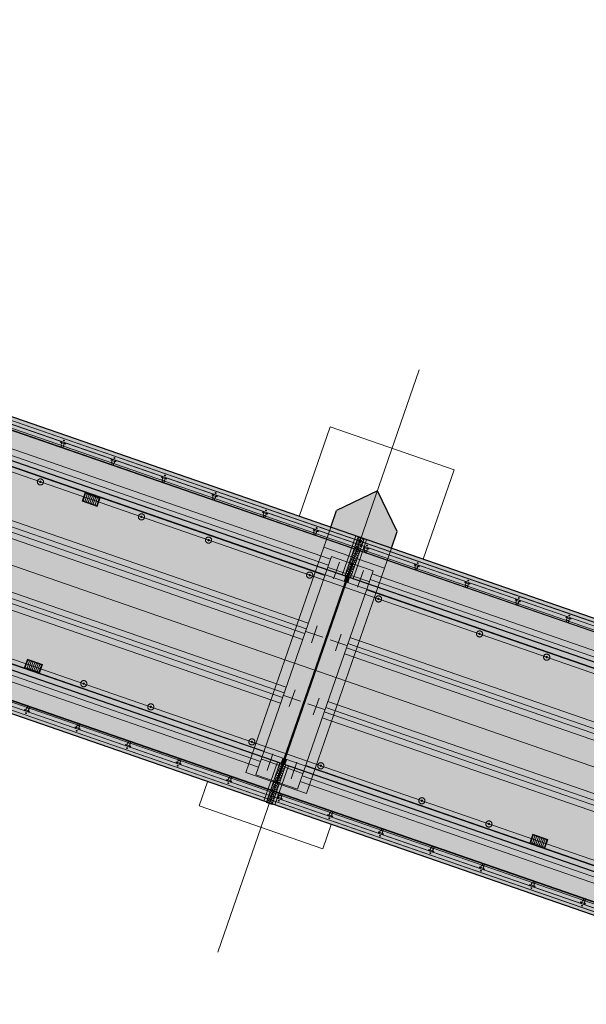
# Model space of a CAD drawing. Header units: metres. Extents: x 7508979 to 7510298, y 5841961 to 5842536.
# Tile 41 of 64: x 7509759 to 7509781, y 5842435 to 5842472. Entities that reach past the tile are written whole.
import ezdxf

# ---------------------------------------------------------------- set-up
doc = ezdxf.new("R2010")
doc.units = ezdxf.units.M
doc.linetypes.add('ACAD_ISO10W100', pattern=[18, 12, -3, 0, -3])
doc.linetypes.add('DASHED', pattern=[0.75, 0.5, -0.25])
for name, color, linetype, lineweight in [('013_AKP-Osie-2', 142, 'ACAD_ISO10W100', 18), ('07_AKP-Wyposazenie', 133, 'Continuous', 18), ('08_JK_beton_przerywana', 40, 'DASHED', 9), ('09_JK_stal_przerywana', 90, 'DASHED', 9), ('16_JK_wyposażenie cienka', 200, 'Continuous', 13), ('AKP-Beton-widok', 44, 'Continuous', 30)]:
    doc.layers.add(name, color=color, linetype=linetype, lineweight=lineweight)
doc.layers.add('03_AKP-Kreskowania', color=7, linetype='Continuous', lineweight=9, true_color=0xa6a6a6)
pattern_1 = [(205.903159, (7511586.489864, 5841829.58763), (0.0277400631, -0.0571203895), []), (295.903159, (7511586.489864, 5841829.58763), (0.0571203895, 0.0277400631), [])]

msp = doc.modelspace()

# ---------------------------------------------------------------- hatches: boundary and pattern name
at = {"layer": '03_AKP-Kreskowania', "ltscale": 100, "transparency": 33554687}
h = msp.add_hatch(dxfattribs=at)
h.set_pattern_fill('GRASS', color=256, scale=0.045, angle=160.9032)
h.set_pattern_definition([(250.90316, (7511633.8898, 5841844.2328), (0.49932114, -1.028167), [0.2143125, -1.4021336]), (205.90316, (7511633.8898, 5841844.2328), (0.49932114, -1.028167), [0.2143125, -0.9286875]), (295.90316, (7511633.8898, 5841844.2328), (1.028167, 0.49932114), [0.2143125, -0.9286875])])
edge = h.paths.add_edge_path()
edge.add_spline(control_points=[(7509560.428, 5842502.042), (7509560.976, 5842501.827), (7509562.224, 5842501.368), (7509563.485, 5842500.974), (7509564.203, 5842500.78)], knot_values=[19454.944206, 19454.944206, 19454.944206, 19454.944206, 21223.462374, 23456.740739, 23456.740739, 23456.740739, 23456.740739], degree=3, periodic=0)
edge.add_line((7509564.203, 5842500.78), (7509567.942, 5842511.58))
edge.add_line((7509567.942, 5842511.58), (7509567.945, 5842511.601))
edge.add_line((7509567.945, 5842511.601), (7509564.265, 5842513.123))
edge.add_line((7509564.265, 5842513.123), (7509560.428, 5842502.042))
edge = h.paths.add_edge_path()
edge.add_spline(control_points=[(7509557.96, 5842503.098), (7509558.5, 5842502.847), (7509559.045, 5842502.608), (7509559.593, 5842502.379)], knot_values=[24358.247031, 24358.247031, 24358.247031, 24358.247031, 26137.75858, 26137.75858, 26137.75858, 26137.75858], degree=3, periodic=0)
edge.add_line((7509559.593, 5842502.379), (7509563.432, 5842513.467))
edge.add_line((7509563.432, 5842513.467), (7509561.786, 5842514.148))
edge.add_line((7509561.786, 5842514.148), (7509557.96, 5842503.098))
edge = h.paths.add_edge_path()
edge.add_line((7509571.9, 5842523.027), (7509571.912, 5842523.045))
edge.add_line((7509571.912, 5842523.045), (7509575.65, 5842533.845))
edge.add_spline(control_points=[(7509575.65, 5842533.845), (7509574.966, 5842534.136), (7509573.732, 5842534.607), (7509572.467, 5842535.017), (7509571.904, 5842535.187)], knot_values=[19454.944206, 19454.944206, 19454.944206, 19454.944206, 21688.222571, 23456.740739, 23456.740739, 23456.740739, 23456.740739], degree=3, periodic=0)
edge.add_line((7509571.904, 5842535.187), (7509568.067, 5842524.106))
edge.add_line((7509568.067, 5842524.106), (7509571.9, 5842523.027))
edge = h.paths.add_edge_path()
edge.add_line((7509565.485, 5842524.833), (7509567.199, 5842524.351))
edge.add_line((7509567.199, 5842524.351), (7509571.038, 5842535.439))
edge.add_spline(control_points=[(7509571.038, 5842535.439), (7509570.467, 5842535.598), (7509569.891, 5842535.746), (7509569.311, 5842535.883)], knot_values=[24358.247031, 24358.247031, 24358.247031, 24358.247031, 26137.75858, 26137.75858, 26137.75858, 26137.75858], degree=3, periodic=0)
edge.add_line((7509569.311, 5842535.883), (7509565.485, 5842524.833))
edge = h.paths.add_edge_path()
edge.add_line((7509887.633, 5842386.674), (7509887.585, 5842386.691))
edge.add_line((7509887.585, 5842386.691), (7509891.94, 5842399.269))
edge.add_line((7509891.94, 5842399.269), (7509891.864, 5842399.293))
edge.add_line((7509891.864, 5842399.293), (7509887.479, 5842386.628))
edge.add_spline(control_points=[(7509887.479, 5842386.628), (7509887.954, 5842386.375), (7509890.784, 5842384.953), (7509893.631, 5842383.885), (7509896.087, 5842383.23), (7509896.113, 5842383.223)], knot_values=[21013.433794, 21013.433794, 21013.433794, 21013.433794, 22562.78043, 30165.17056, 30248.311095, 30248.311095, 30248.311095, 30248.311095], degree=3, periodic=0)
edge.add_line((7509896.113, 5842383.223), (7509900.72, 5842396.528))
edge.add_line((7509900.72, 5842396.528), (7509891.988, 5842399.254))
edge.add_line((7509891.988, 5842399.254), (7509887.633, 5842386.674))
edge = h.paths.add_edge_path()
edge.add_line((7509903.483, 5842409.68), (7509906.986, 5842419.799))
edge.add_spline(control_points=[(7509906.986, 5842419.799), (7509906.32, 5842420.076), (7509903.682, 5842421.115), (7509900.933, 5842421.938), (7509898.837, 5842422.185)], knot_values=[9690.860076, 9690.860076, 9690.860076, 9690.860076, 11850.095835, 18161.631326, 18161.631326, 18161.631326, 18161.631326], degree=3, periodic=0)
edge.add_line((7509898.837, 5842422.185), (7509895.51, 5842412.576))
edge.add_line((7509895.51, 5842412.576), (7509895.509, 5842412.571))
edge.add_line((7509895.509, 5842412.571), (7509903.483, 5842409.68))
at = {"layer": '03_AKP-Kreskowania', "ltscale": 100, "transparency": 33554572}
h = msp.add_hatch(color=256, dxfattribs=at)
h.dxf.hatch_style = 1
h.paths.add_polyline_path([(7509734.014, 5842464.418), (7509771.406, 5842451.472), (7509771.913, 5842452.937), (7509734.521, 5842465.883)])
at = {"layer": '03_AKP-Kreskowania', "ltscale": 100, "transparency": 33554636}
h = msp.add_hatch(color=256, dxfattribs=at)
h.dxf.hatch_style = 1
h.paths.add_polyline_path([(7509733.816, 5842464.275), (7509771.473, 5842451.237), (7509771.538, 5842451.426), (7509733.881, 5842464.464)])
at = {"layer": '03_AKP-Kreskowania', "ltscale": 100, "transparency": 33554508}
h = msp.add_hatch(color=256, dxfattribs=at)
h.dxf.hatch_style = 1
h.paths.add_polyline_path([(7509731.478, 5842457.676), (7509769.23, 5842444.606), (7509771.52, 5842451.221), (7509733.769, 5842464.291)])
at = {"layer": '03_AKP-Kreskowania', "ltscale": 100, "transparency": 33554572}
h = msp.add_hatch(color=256, dxfattribs=at)
h.dxf.hatch_style = 1
h.paths.add_polyline_path([(7509731.085, 5842455.961), (7509768.478, 5842443.015), (7509768.985, 5842444.479), (7509731.593, 5842457.425)])
at = {"layer": '03_AKP-Kreskowania', "ltscale": 100, "transparency": 33554636}
h = msp.add_hatch(color=256, dxfattribs=at)
h.dxf.hatch_style = 1
h.paths.add_polyline_path([(7509731.46, 5842457.471), (7509769.117, 5842444.433), (7509769.183, 5842444.622), (7509731.526, 5842457.66)])
at = {"layer": '03_AKP-Kreskowania', "ltscale": 100, "transparency": 33554597}
h = msp.add_hatch(color=256, dxfattribs=at)
h.dxf.hatch_style = 1
h.paths.add_polyline_path([(7509772.121, 5842452.881), (7509772.23, 5842452.843), (7509772.225, 5842452.829), (7509773.25, 5842452.474), (7509773.466, 5842453.097), (7509772.724, 5842454.623)])
h.paths.add_polyline_path([(7509771.198, 5842453.882), (7509770.982, 5842453.259), (7509772.007, 5842452.904), (7509772.012, 5842452.918), (7509772.121, 5842452.881), (7509772.724, 5842454.623)])
at = {"layer": '03_AKP-Kreskowania', "ltscale": 100, "transparency": 33554648}
h = msp.add_hatch(color=256, dxfattribs=at)
h.dxf.hatch_style = 1
h.paths.add_polyline_path([(7509771.406, 5842451.472), (7509771.5, 5842451.439), (7509772.007, 5842452.904), (7509771.913, 5842452.937)])
at = {"layer": '03_AKP-Kreskowania', "ltscale": 100, "transparency": 33554687}
h = msp.add_hatch(dxfattribs=at)
h.set_pattern_fill('ANSI37', color=256, scale=0.02, angle=160.9032)
h.set_pattern_definition(pattern_1)
h.paths.add_polyline_path([(7509771.5, 5842451.439), (7509771.718, 5842451.364), (7509772.23, 5842452.843), (7509772.012, 5842452.918)])
at = {"layer": '03_AKP-Kreskowania', "ltscale": 100, "transparency": 33554648}
h = msp.add_hatch(color=256, dxfattribs=at)
h.dxf.hatch_style = 1
h.paths.add_polyline_path([(7509771.718, 5842451.364), (7509771.812, 5842451.331), (7509772.319, 5842452.796), (7509772.225, 5842452.829)])
at = {"layer": '03_AKP-Kreskowania', "ltscale": 100, "transparency": 33554572}
h = msp.add_hatch(color=256, dxfattribs=at)
h.dxf.hatch_style = 1
h.paths.add_polyline_path([(7509771.812, 5842451.331), (7509809.205, 5842438.385), (7509809.712, 5842439.85), (7509772.319, 5842452.796)])
at = {"layer": '03_AKP-Kreskowania', "ltscale": 100, "transparency": 33554687}
h = msp.add_hatch(color=256, dxfattribs=at)
h.dxf.hatch_style = 1
h.paths.add_polyline_path([(7509769.23, 5842444.606), (7509769.277, 5842444.59), (7509771.567, 5842451.205), (7509771.52, 5842451.221)])
at = {"layer": '03_AKP-Kreskowania', "ltscale": 100, "transparency": 33554508}
h = msp.add_hatch(color=256, dxfattribs=at)
h.dxf.hatch_style = 1
h.paths.add_polyline_path([(7509769.277, 5842444.59), (7509807.029, 5842431.519), (7509809.319, 5842438.134), (7509771.567, 5842451.205)])
at = {"layer": '03_AKP-Kreskowania', "ltscale": 100, "transparency": 33554648}
h = msp.add_hatch(color=256, dxfattribs=at)
h.dxf.hatch_style = 1
h.paths.add_polyline_path([(7509771.473, 5842451.237), (7509771.614, 5842451.188), (7509771.68, 5842451.377), (7509771.538, 5842451.426)])
at = {"layer": '03_AKP-Kreskowania', "ltscale": 100, "transparency": 33554636}
h = msp.add_hatch(color=256, dxfattribs=at)
h.dxf.hatch_style = 1
h.paths.add_polyline_path([(7509771.614, 5842451.188), (7509809.271, 5842438.151), (7509809.337, 5842438.34), (7509771.68, 5842451.377)])
at = {"layer": '03_AKP-Kreskowania', "ltscale": 100, "transparency": 33554648}
h = msp.add_hatch(color=256, dxfattribs=at)
h.dxf.hatch_style = 1
h.paths.add_polyline_path([(7509768.985, 5842444.479), (7509769.079, 5842444.447), (7509768.572, 5842442.982), (7509768.478, 5842443.015)])
at = {"layer": '03_AKP-Kreskowania', "ltscale": 100, "transparency": 33554687}
h = msp.add_hatch(dxfattribs=at)
h.set_pattern_fill('ANSI37', color=256, scale=0.02, angle=160.9032)
h.set_pattern_definition(pattern_1)
h.paths.add_polyline_path([(7509769.079, 5842444.447), (7509769.297, 5842444.371), (7509768.785, 5842442.892), (7509768.567, 5842442.968)])
at = {"layer": '03_AKP-Kreskowania', "ltscale": 100, "transparency": 33554648}
h = msp.add_hatch(color=256, dxfattribs=at)
h.dxf.hatch_style = 1
h.paths.add_polyline_path([(7509769.183, 5842444.622), (7509769.324, 5842444.573), (7509769.259, 5842444.384), (7509769.117, 5842444.433)])
at = {"layer": '03_AKP-Kreskowania', "ltscale": 100, "transparency": 33554636}
h = msp.add_hatch(color=256, dxfattribs=at)
h.dxf.hatch_style = 1
h.paths.add_polyline_path([(7509769.259, 5842444.384), (7509806.916, 5842431.347), (7509806.981, 5842431.536), (7509769.324, 5842444.573)])
at = {"layer": '03_AKP-Kreskowania', "ltscale": 100, "transparency": 33554648}
h = msp.add_hatch(color=256, dxfattribs=at)
h.dxf.hatch_style = 1
h.paths.add_polyline_path([(7509769.297, 5842444.371), (7509769.391, 5842444.339), (7509768.884, 5842442.874), (7509768.79, 5842442.907)])
at = {"layer": '03_AKP-Kreskowania', "ltscale": 100, "transparency": 33554572}
h = msp.add_hatch(color=256, dxfattribs=at)
h.dxf.hatch_style = 1
h.paths.add_polyline_path([(7509768.884, 5842442.874), (7509806.276, 5842429.928), (7509806.784, 5842431.393), (7509769.391, 5842444.339)])

# ---------------------------------------------------------------- linework, layer by layer
at = {"layer": '013_AKP-Osie-2', "ltscale": 100}
for p, q in [((7509902.654, 5842402.116), (7509563.636, 5842519.491)), ((7509901.574, 5842398.997), (7509562.556, 5842516.372)), ((7509903.734, 5842405.235), (7509582.485, 5842516.457))]:
    msp.add_line(p, q, dxfattribs=at)
at = {"layer": '013_AKP-Osie-2', "ltscale": 70}
msp.add_line((7509774.289, 5842459.143), (7509766.75, 5842437.366), dxfattribs=at)
at = {"layer": '013_AKP-Osie-2', "ltscale": 15}
for p, q in [((7509771.083, 5842451.334), (7509771.3, 5842451.96)), ((7509770.879, 5842451.755), (7509771.504, 5842451.539)), ((7509772.402, 5842451.228), (7509771.776, 5842451.444)), ((7509771.981, 5842451.024), (7509772.197, 5842451.649)), ((7509770.051, 5842449.365), (7509770.676, 5842449.148)), ((7509770.255, 5842448.944), (7509770.472, 5842449.569)), ((7509771.153, 5842448.633), (7509771.37, 5842449.258)), ((7509771.574, 5842448.837), (7509770.949, 5842449.054)), ((7509769.428, 5842446.553), (7509769.644, 5842447.178)), ((7509769.223, 5842446.973), (7509769.848, 5842446.757)), ((7509770.746, 5842446.446), (7509770.121, 5842446.663)), ((7509770.325, 5842446.242), (7509770.542, 5842446.867)), ((7509768.395, 5842444.583), (7509769.021, 5842444.366)), ((7509768.6, 5842444.162), (7509768.816, 5842444.787)), ((7509769.498, 5842443.851), (7509769.714, 5842444.476)), ((7509769.918, 5842444.055), (7509769.293, 5842444.272))]:
    msp.add_line(p, q, dxfattribs=at)
at = {"layer": '07_AKP-Wyposazenie', "ltscale": 100}
for p, q in [((7509903.799, 5842405.423), (7509564.781, 5842522.798)), ((7509901.509, 5842398.808), (7509562.49, 5842516.183)), ((7509771.913, 5842452.937), (7509771.406, 5842451.472)), ((7509772.319, 5842452.796), (7509771.812, 5842451.331)), ((7509771.523, 5842451.229), (7509769.227, 5842444.598)), ((7509771.57, 5842451.212), (7509769.274, 5842444.582)), ((7509771.538, 5842451.426), (7509771.473, 5842451.237)), ((7509771.68, 5842451.377), (7509771.614, 5842451.188)), ((7509768.478, 5842443.015), (7509768.985, 5842444.479)), ((7509769.117, 5842444.433), (7509769.18, 5842444.615)), ((7509769.259, 5842444.384), (7509769.322, 5842444.565)), ((7509768.884, 5842442.874), (7509769.391, 5842444.339))]:
    msp.add_line(p, q, dxfattribs=at)
for points in [[(7509771.5, 5842451.439), (7509772.007, 5842452.904), (7509772.012, 5842452.918), (7509772.23, 5842452.843), (7509772.225, 5842452.829), (7509771.718, 5842451.364)], [(7509769.079, 5842444.447), (7509768.572, 5842442.982), (7509768.567, 5842442.968), (7509768.785, 5842442.892), (7509768.79, 5842442.907), (7509769.297, 5842444.371)]]:
    msp.add_lwpolyline(points, dxfattribs=at)
at = {"layer": '08_JK_beton_przerywana', "ltscale": 400}
for p, q in [((7509770.888, 5842451.847), (7509734.649, 5842464.394)), ((7509770.963, 5842452.065), (7509734.724, 5842464.611)), ((7509770.754, 5842451.46), (7509734.514, 5842464.007)), ((7509770.829, 5842451.677), (7509734.59, 5842464.224)), ((7509770.136, 5842449.674), (7509733.896, 5842462.221)), ((7509770.001, 5842449.286), (7509733.762, 5842461.833)), ((7509770.06, 5842449.456), (7509733.821, 5842462.003)), ((7509769.926, 5842449.069), (7509733.687, 5842461.616)), ((7509769.233, 5842447.065), (7509732.993, 5842459.612)), ((7509769.308, 5842447.283), (7509733.068, 5842459.83)), ((7509769.098, 5842446.678), (7509732.859, 5842459.225)), ((7509769.174, 5842446.895), (7509732.934, 5842459.442)), ((7509768.48, 5842444.892), (7509732.241, 5842457.439)), ((7509768.346, 5842444.505), (7509732.106, 5842457.051)), ((7509768.405, 5842444.675), (7509732.165, 5842457.221)), ((7509768.271, 5842444.287), (7509732.031, 5842456.834)), ((7509808.762, 5842438.978), (7509772.523, 5842451.525)), ((7509808.628, 5842438.591), (7509772.388, 5842451.137)), ((7509808.687, 5842438.761), (7509772.447, 5842451.307)), ((7509808.553, 5842438.373), (7509772.313, 5842450.92)), ((7509807.859, 5842436.37), (7509771.62, 5842448.917)), ((7509807.934, 5842436.587), (7509771.695, 5842449.134)), ((7509807.725, 5842435.982), (7509771.485, 5842448.529)), ((7509807.8, 5842436.2), (7509771.561, 5842448.747)), ((7509807.106, 5842434.196), (7509770.867, 5842446.743)), ((7509806.972, 5842433.809), (7509770.733, 5842446.355)), ((7509807.031, 5842433.979), (7509770.792, 5842446.526)), ((7509806.897, 5842433.591), (7509770.658, 5842446.138)), ((7509806.204, 5842431.588), (7509769.964, 5842444.135)), ((7509806.279, 5842431.805), (7509770.039, 5842444.352)), ((7509806.069, 5842431.201), (7509769.83, 5842443.747)), ((7509806.145, 5842431.418), (7509769.905, 5842443.965))]:
    msp.add_line(p, q, dxfattribs=at)
at = {"layer": '08_JK_beton_przerywana', "ltscale": 300}
for p, q in [((7509770.723, 5842452.512), (7509770.982, 5842453.259)), ((7509772.991, 5842451.726), (7509773.25, 5842452.474))]:
    msp.add_line(p, q, dxfattribs=at)
at = {"layer": '08_JK_beton_przerywana', "ltscale": 250, "transparency": 33554559}
msp.add_line((7509770.682, 5842441.236), (7509770.996, 5842442.143), dxfattribs=at)
for points in [[(7509769.801, 5842453.668), (7509770.959, 5842457.014), (7509775.59, 5842455.411), (7509774.431, 5842452.065)], [(7509770.682, 5842441.236), (7509766.052, 5842442.84), (7509766.366, 5842443.746)]]:
    msp.add_lwpolyline(points, dxfattribs=at)
at = {"layer": '08_JK_beton_przerywana', "ltscale": 300}
msp.add_lwpolyline([(7509767.806, 5842444.084), (7509770.723, 5842452.512), (7509772.991, 5842451.726), (7509770.074, 5842443.299)], close=True, dxfattribs=at)
at = {"layer": '08_JK_beton_przerywana', "ltscale": 230}
for points in [[(7509768.93, 5842443.741), (7509771.759, 5842451.911), (7509771.003, 5842452.173), (7509768.175, 5842444.003)], [(7509768.978, 5842443.725), (7509771.806, 5842451.895), (7509772.562, 5842451.633), (7509769.734, 5842443.463)]]:
    msp.add_lwpolyline(points, close=True, dxfattribs=at)
at = {"layer": '09_JK_stal_przerywana', "ltscale": 200}
for p, q in [((7509575.662, 5842520.741), (7509892.574, 5842411.02)), ((7509575.619, 5842520.616), (7509892.531, 5842410.895)), ((7509572.357, 5842511.197), (7509889.27, 5842401.476)), ((7509572.314, 5842511.072), (7509889.227, 5842401.351))]:
    msp.add_line(p, q, dxfattribs=at)
at = {"layer": '09_JK_stal_przerywana', "ltscale": 100}
for centre, radius in [((7509760.119, 5842454.957), 0.115), ((7509760.119, 5842454.957), 0.025), ((7509763.899, 5842453.648), 0.115), ((7509763.899, 5842453.648), 0.025), ((7509766.408, 5842452.78), 0.115), ((7509766.408, 5842452.78), 0.025), ((7509770.188, 5842451.471), 0.115), ((7509770.188, 5842451.471), 0.025), ((7509772.763, 5842450.579), 0.115), ((7509772.763, 5842450.579), 0.025), ((7509776.543, 5842449.271), 0.115), ((7509776.543, 5842449.271), 0.025), ((7509779.052, 5842448.402), 0.115), ((7509779.052, 5842448.402), 0.025), ((7509761.74, 5842447.411), 0.115), ((7509761.74, 5842447.411), 0.025), ((7509764.248, 5842446.542), 0.115), ((7509764.248, 5842446.542), 0.025), ((7509768.028, 5842445.233), 0.115), ((7509768.028, 5842445.233), 0.025), ((7509770.604, 5842444.342), 0.115), ((7509770.604, 5842444.342), 0.025), ((7509774.384, 5842443.033), 0.115), ((7509774.384, 5842443.033), 0.025), ((7509776.892, 5842442.164), 0.115), ((7509776.892, 5842442.164), 0.025)]:
    msp.add_circle(centre, radius, dxfattribs=at)
at = {"layer": '16_JK_wyposażenie cienka'}
for p, q in [((7509565.194, 5842523.992), (7509893.696, 5842410.259)), ((7509565.201, 5842524.012), (7509893.703, 5842410.279)), ((7509565.22, 5842524.066), (7509893.721, 5842410.333)), ((7509575.663, 5842520.745), (7509892.576, 5842411.023)), ((7509575.617, 5842520.612), (7509892.53, 5842410.891)), ((7509562.051, 5842514.915), (7509901.07, 5842397.54)), ((7509562.07, 5842514.969), (7509901.089, 5842397.594)), ((7509562.077, 5842514.989), (7509901.096, 5842397.614)), ((7509572.359, 5842511.201), (7509889.271, 5842401.479)), ((7509572.313, 5842511.068), (7509889.225, 5842401.347)), ((7509760.866, 5842456.428), (7509760.888, 5842456.468)), ((7509760.913, 5842456.412), (7509760.866, 5842456.428)), ((7509760.888, 5842456.337), (7509760.928, 5842456.454)), ((7509760.928, 5842456.454), (7509760.888, 5842456.337)), ((7509760.922, 5842456.314), (7509760.941, 5842456.307)), ((7509760.941, 5842456.312), (7509760.924, 5842456.318)), ((7509760.935, 5842456.32), (7509760.928, 5842456.301)), ((7509761.023, 5842456.421), (7509760.982, 5842456.304)), ((7509760.985, 5842456.313), (7509761.023, 5842456.421)), ((7509761.055, 5842456.363), (7509761.008, 5842456.379)), ((7509761.063, 5842456.408), (7509761.055, 5842456.363)), ((7509762.756, 5842455.774), (7509762.778, 5842455.814)), ((7509762.803, 5842455.757), (7509762.756, 5842455.774)), ((7509762.778, 5842455.683), (7509762.818, 5842455.8)), ((7509762.818, 5842455.8), (7509762.778, 5842455.683)), ((7509762.812, 5842455.659), (7509762.831, 5842455.653)), ((7509762.831, 5842455.658), (7509762.814, 5842455.664)), ((7509762.824, 5842455.665), (7509762.818, 5842455.646)), ((7509762.913, 5842455.767), (7509762.872, 5842455.65)), ((7509762.875, 5842455.658), (7509762.913, 5842455.767)), ((7509762.945, 5842455.708), (7509762.898, 5842455.725)), ((7509762.953, 5842455.753), (7509762.945, 5842455.708)), ((7509764.646, 5842455.119), (7509764.668, 5842455.159)), ((7509764.667, 5842455.028), (7509764.708, 5842455.146)), ((7509764.708, 5842455.146), (7509764.667, 5842455.028)), ((7509764.693, 5842455.103), (7509764.646, 5842455.119)), ((7509764.702, 5842455.005), (7509764.721, 5842454.998)), ((7509764.721, 5842455.003), (7509764.704, 5842455.009)), ((7509764.714, 5842455.011), (7509764.708, 5842454.992)), ((7509764.803, 5842455.113), (7509764.762, 5842454.996)), ((7509764.765, 5842455.004), (7509764.803, 5842455.113)), ((7509764.835, 5842455.054), (7509764.788, 5842455.07)), ((7509764.842, 5842455.099), (7509764.835, 5842455.054)), ((7509766.536, 5842454.465), (7509766.558, 5842454.505)), ((7509766.583, 5842454.449), (7509766.536, 5842454.465)), ((7509766.557, 5842454.374), (7509766.598, 5842454.491)), ((7509766.598, 5842454.491), (7509766.557, 5842454.374)), ((7509766.692, 5842454.458), (7509766.652, 5842454.341)), ((7509766.655, 5842454.35), (7509766.692, 5842454.458)), ((7509766.725, 5842454.4), (7509766.678, 5842454.416)), ((7509766.732, 5842454.445), (7509766.725, 5842454.4)), ((7509766.592, 5842454.351), (7509766.61, 5842454.344)), ((7509766.611, 5842454.349), (7509766.594, 5842454.355)), ((7509766.604, 5842454.357), (7509766.598, 5842454.338)), ((7509768.426, 5842453.811), (7509768.448, 5842453.851)), ((7509768.473, 5842453.794), (7509768.426, 5842453.811)), ((7509768.447, 5842453.72), (7509768.488, 5842453.837)), ((7509768.488, 5842453.837), (7509768.447, 5842453.72)), ((7509768.482, 5842453.696), (7509768.5, 5842453.69)), ((7509768.501, 5842453.695), (7509768.484, 5842453.701)), ((7509768.494, 5842453.702), (7509768.488, 5842453.683)), ((7509768.582, 5842453.804), (7509768.542, 5842453.687)), ((7509768.545, 5842453.695), (7509768.582, 5842453.804)), ((7509768.615, 5842453.745), (7509768.568, 5842453.762)), ((7509768.622, 5842453.79), (7509768.615, 5842453.745)), ((7509770.316, 5842453.156), (7509770.338, 5842453.196)), ((7509770.363, 5842453.14), (7509770.316, 5842453.156)), ((7509770.337, 5842453.065), (7509770.378, 5842453.183)), ((7509770.378, 5842453.183), (7509770.337, 5842453.065)), ((7509770.371, 5842453.042), (7509770.39, 5842453.035)), ((7509770.391, 5842453.04), (7509770.374, 5842453.046)), ((7509770.384, 5842453.048), (7509770.378, 5842453.029)), ((7509770.472, 5842453.15), (7509770.432, 5842453.033)), ((7509770.435, 5842453.041), (7509770.472, 5842453.15)), ((7509770.505, 5842453.091), (7509770.458, 5842453.107)), ((7509770.512, 5842453.136), (7509770.505, 5842453.091)), ((7509772.206, 5842452.502), (7509772.228, 5842452.542)), ((7509772.253, 5842452.486), (7509772.206, 5842452.502)), ((7509772.227, 5842452.411), (7509772.268, 5842452.528)), ((7509772.268, 5842452.528), (7509772.227, 5842452.411)), ((7509772.261, 5842452.388), (7509772.28, 5842452.381)), ((7509772.281, 5842452.386), (7509772.264, 5842452.392)), ((7509772.274, 5842452.394), (7509772.268, 5842452.375)), ((7509772.362, 5842452.495), (7509772.322, 5842452.378)), ((7509772.325, 5842452.387), (7509772.362, 5842452.495)), ((7509772.395, 5842452.437), (7509772.348, 5842452.453)), ((7509772.402, 5842452.482), (7509772.395, 5842452.437)), ((7509774.096, 5842451.848), (7509774.118, 5842451.888)), ((7509774.143, 5842451.831), (7509774.096, 5842451.848)), ((7509774.117, 5842451.757), (7509774.158, 5842451.874)), ((7509774.158, 5842451.874), (7509774.117, 5842451.757)), ((7509774.252, 5842451.841), (7509774.212, 5842451.724)), ((7509774.215, 5842451.732), (7509774.252, 5842451.841)), ((7509774.292, 5842451.827), (7509774.285, 5842451.782)), ((7509774.151, 5842451.733), (7509774.17, 5842451.727)), ((7509774.171, 5842451.732), (7509774.154, 5842451.738)), ((7509774.164, 5842451.739), (7509774.157, 5842451.72)), ((7509774.285, 5842451.782), (7509774.237, 5842451.799)), ((7509775.986, 5842451.193), (7509776.008, 5842451.233)), ((7509776.033, 5842451.177), (7509775.986, 5842451.193)), ((7509776.007, 5842451.102), (7509776.048, 5842451.22)), ((7509776.048, 5842451.22), (7509776.007, 5842451.102)), ((7509776.041, 5842451.079), (7509776.06, 5842451.072)), ((7509776.061, 5842451.077), (7509776.044, 5842451.083)), ((7509776.054, 5842451.085), (7509776.047, 5842451.066)), ((7509776.142, 5842451.187), (7509776.102, 5842451.07)), ((7509776.104, 5842451.078), (7509776.142, 5842451.187)), ((7509776.175, 5842451.128), (7509776.127, 5842451.144)), ((7509776.182, 5842451.173), (7509776.175, 5842451.128)), ((7509777.876, 5842450.539), (7509777.898, 5842450.579)), ((7509777.923, 5842450.523), (7509777.876, 5842450.539)), ((7509777.897, 5842450.448), (7509777.938, 5842450.565)), ((7509777.938, 5842450.565), (7509777.897, 5842450.448)), ((7509777.931, 5842450.425), (7509777.95, 5842450.418)), ((7509777.951, 5842450.423), (7509777.934, 5842450.429)), ((7509777.944, 5842450.431), (7509777.937, 5842450.412)), ((7509778.032, 5842450.532), (7509777.991, 5842450.415)), ((7509777.994, 5842450.424), (7509778.032, 5842450.532)), ((7509778.065, 5842450.474), (7509778.017, 5842450.49)), ((7509778.072, 5842450.519), (7509778.065, 5842450.474)), ((7509779.766, 5842449.885), (7509779.788, 5842449.925)), ((7509779.813, 5842449.868), (7509779.766, 5842449.885)), ((7509779.787, 5842449.794), (7509779.827, 5842449.911)), ((7509779.827, 5842449.911), (7509779.787, 5842449.794)), ((7509779.821, 5842449.77), (7509779.84, 5842449.764)), ((7509779.841, 5842449.769), (7509779.824, 5842449.775)), ((7509779.834, 5842449.776), (7509779.827, 5842449.757)), ((7509779.922, 5842449.878), (7509779.881, 5842449.761)), ((7509779.884, 5842449.769), (7509779.922, 5842449.878)), ((7509779.955, 5842449.819), (7509779.907, 5842449.836)), ((7509779.962, 5842449.864), (7509779.955, 5842449.819)), ((7509759.527, 5842446.447), (7509759.52, 5842446.402)), ((7509759.574, 5842446.431), (7509759.527, 5842446.447)), ((7509759.6, 5842446.505), (7509759.56, 5842446.388)), ((7509759.56, 5842446.388), (7509759.6, 5842446.505)), ((7509759.641, 5842446.502), (7509759.66, 5842446.496)), ((7509759.658, 5842446.492), (7509759.641, 5842446.497)), ((7509759.648, 5842446.49), (7509759.654, 5842446.509)), ((7509759.654, 5842446.355), (7509759.695, 5842446.472)), ((7509759.692, 5842446.464), (7509759.654, 5842446.355)), ((7509759.716, 5842446.381), (7509759.669, 5842446.398)), ((7509759.694, 5842446.341), (7509759.716, 5842446.381)), ((7509761.417, 5842445.793), (7509761.409, 5842445.747)), ((7509761.464, 5842445.776), (7509761.417, 5842445.793)), ((7509761.49, 5842445.851), (7509761.449, 5842445.734)), ((7509761.449, 5842445.734), (7509761.49, 5842445.851)), ((7509761.531, 5842445.848), (7509761.55, 5842445.842)), ((7509761.548, 5842445.837), (7509761.531, 5842445.843)), ((7509761.538, 5842445.835), (7509761.544, 5842445.854)), ((7509761.544, 5842445.701), (7509761.585, 5842445.818)), ((7509761.582, 5842445.81), (7509761.544, 5842445.701)), ((7509761.606, 5842445.727), (7509761.559, 5842445.743)), ((7509761.584, 5842445.687), (7509761.606, 5842445.727)), ((7509763.38, 5842445.196), (7509763.339, 5842445.079)), ((7509763.339, 5842445.079), (7509763.38, 5842445.196)), ((7509763.421, 5842445.194), (7509763.44, 5842445.187)), ((7509763.438, 5842445.183), (7509763.421, 5842445.189)), ((7509763.428, 5842445.181), (7509763.434, 5842445.2)), ((7509763.307, 5842445.138), (7509763.299, 5842445.093)), ((7509763.354, 5842445.122), (7509763.307, 5842445.138)), ((7509763.434, 5842445.047), (7509763.474, 5842445.164)), ((7509763.471, 5842445.155), (7509763.434, 5842445.047)), ((7509763.496, 5842445.073), (7509763.449, 5842445.089)), ((7509763.474, 5842445.033), (7509763.496, 5842445.073)), ((7509765.197, 5842444.484), (7509765.189, 5842444.439)), ((7509765.244, 5842444.468), (7509765.197, 5842444.484)), ((7509765.27, 5842444.542), (7509765.229, 5842444.425)), ((7509765.229, 5842444.425), (7509765.27, 5842444.542)), ((7509765.311, 5842444.539), (7509765.33, 5842444.533)), ((7509765.328, 5842444.529), (7509765.311, 5842444.534)), ((7509765.317, 5842444.527), (7509765.324, 5842444.546)), ((7509765.324, 5842444.392), (7509765.364, 5842444.509)), ((7509765.361, 5842444.501), (7509765.324, 5842444.392)), ((7509765.386, 5842444.418), (7509765.339, 5842444.435)), ((7509765.364, 5842444.378), (7509765.386, 5842444.418)), ((7509767.087, 5842443.83), (7509767.079, 5842443.784)), ((7509767.134, 5842443.813), (7509767.087, 5842443.83)), ((7509767.16, 5842443.888), (7509767.119, 5842443.771)), ((7509767.119, 5842443.771), (7509767.16, 5842443.888)), ((7509767.201, 5842443.885), (7509767.22, 5842443.879)), ((7509767.218, 5842443.874), (7509767.201, 5842443.88)), ((7509767.207, 5842443.872), (7509767.214, 5842443.891)), ((7509767.214, 5842443.738), (7509767.254, 5842443.855)), ((7509767.251, 5842443.847), (7509767.214, 5842443.738)), ((7509767.276, 5842443.764), (7509767.228, 5842443.78)), ((7509767.254, 5842443.724), (7509767.276, 5842443.764)), ((7509768.977, 5842443.175), (7509768.969, 5842443.13)), ((7509769.024, 5842443.159), (7509768.977, 5842443.175)), ((7509769.05, 5842443.233), (7509769.009, 5842443.116)), ((7509769.009, 5842443.116), (7509769.05, 5842443.233)), ((7509769.107, 5842443.22), (7509769.09, 5842443.226)), ((7509769.091, 5842443.231), (7509769.11, 5842443.224)), ((7509769.097, 5842443.218), (7509769.104, 5842443.237)), ((7509769.104, 5842443.084), (7509769.144, 5842443.201)), ((7509769.141, 5842443.192), (7509769.104, 5842443.084)), ((7509769.166, 5842443.11), (7509769.118, 5842443.126)), ((7509769.144, 5842443.07), (7509769.166, 5842443.11)), ((7509770.867, 5842442.521), (7509770.859, 5842442.476)), ((7509770.914, 5842442.505), (7509770.867, 5842442.521)), ((7509770.94, 5842442.579), (7509770.899, 5842442.462)), ((7509770.899, 5842442.462), (7509770.94, 5842442.579)), ((7509770.997, 5842442.566), (7509770.98, 5842442.571)), ((7509770.981, 5842442.576), (7509771, 5842442.57)), ((7509770.987, 5842442.564), (7509770.994, 5842442.583)), ((7509770.994, 5842442.429), (7509771.034, 5842442.546)), ((7509771.031, 5842442.538), (7509770.994, 5842442.429)), ((7509771.056, 5842442.455), (7509771.008, 5842442.472)), ((7509771.034, 5842442.415), (7509771.056, 5842442.455)), ((7509772.83, 5842441.925), (7509772.789, 5842441.808)), ((7509772.789, 5842441.808), (7509772.83, 5842441.925)), ((7509772.887, 5842441.911), (7509772.87, 5842441.917)), ((7509772.871, 5842441.922), (7509772.89, 5842441.916)), ((7509772.877, 5842441.909), (7509772.884, 5842441.928)), ((7509772.884, 5842441.775), (7509772.924, 5842441.892)), ((7509772.921, 5842441.884), (7509772.884, 5842441.775)), ((7509772.757, 5842441.867), (7509772.749, 5842441.821)), ((7509772.804, 5842441.85), (7509772.757, 5842441.867)), ((7509772.946, 5842441.801), (7509772.898, 5842441.817)), ((7509772.924, 5842441.761), (7509772.946, 5842441.801)), ((7509774.646, 5842441.212), (7509774.639, 5842441.167)), ((7509774.694, 5842441.196), (7509774.646, 5842441.212)), ((7509774.72, 5842441.271), (7509774.679, 5842441.153)), ((7509774.679, 5842441.153), (7509774.72, 5842441.271)), ((7509774.777, 5842441.257), (7509774.76, 5842441.263)), ((7509774.761, 5842441.268), (7509774.78, 5842441.261)), ((7509774.767, 5842441.255), (7509774.774, 5842441.274)), ((7509774.773, 5842441.121), (7509774.814, 5842441.238)), ((7509774.811, 5842441.229), (7509774.773, 5842441.121)), ((7509774.835, 5842441.147), (7509774.788, 5842441.163)), ((7509774.813, 5842441.107), (7509774.835, 5842441.147)), ((7509776.536, 5842440.558), (7509776.529, 5842440.513)), ((7509776.584, 5842440.542), (7509776.536, 5842440.558)), ((7509776.609, 5842440.616), (7509776.569, 5842440.499)), ((7509776.569, 5842440.499), (7509776.609, 5842440.616)), ((7509776.667, 5842440.603), (7509776.65, 5842440.608)), ((7509776.651, 5842440.613), (7509776.67, 5842440.607)), ((7509776.657, 5842440.601), (7509776.664, 5842440.62)), ((7509776.663, 5842440.466), (7509776.704, 5842440.583)), ((7509776.701, 5842440.575), (7509776.663, 5842440.466)), ((7509776.725, 5842440.492), (7509776.678, 5842440.509)), ((7509776.703, 5842440.452), (7509776.725, 5842440.492)), ((7509778.426, 5842439.904), (7509778.419, 5842439.858)), ((7509778.474, 5842439.887), (7509778.426, 5842439.904)), ((7509778.499, 5842439.962), (7509778.459, 5842439.845)), ((7509778.459, 5842439.845), (7509778.499, 5842439.962)), ((7509778.557, 5842439.948), (7509778.54, 5842439.954)), ((7509778.541, 5842439.959), (7509778.56, 5842439.953)), ((7509778.547, 5842439.946), (7509778.554, 5842439.965)), ((7509778.553, 5842439.812), (7509778.594, 5842439.929)), ((7509778.591, 5842439.921), (7509778.553, 5842439.812)), ((7509778.615, 5842439.838), (7509778.568, 5842439.854)), ((7509778.593, 5842439.798), (7509778.615, 5842439.838)), ((7509780.389, 5842439.308), (7509780.349, 5842439.19)), ((7509780.349, 5842439.19), (7509780.389, 5842439.308)), ((7509780.447, 5842439.294), (7509780.43, 5842439.3)), ((7509780.431, 5842439.305), (7509780.45, 5842439.298)), ((7509780.437, 5842439.292), (7509780.443, 5842439.311)), ((7509780.316, 5842439.249), (7509780.309, 5842439.204)), ((7509780.364, 5842439.233), (7509780.316, 5842439.249)), ((7509780.443, 5842439.158), (7509780.484, 5842439.275)), ((7509780.481, 5842439.266), (7509780.443, 5842439.158)), ((7509780.505, 5842439.184), (7509780.458, 5842439.2)), ((7509780.483, 5842439.144), (7509780.505, 5842439.184))]:
    msp.add_line(p, q, dxfattribs=at)
at = {"layer": '16_JK_wyposażenie cienka', "ltscale": 10}
for p, q in [((7509761.008, 5842456.379), (7509760.913, 5842456.412)), ((7509762.898, 5842455.725), (7509762.803, 5842455.757)), ((7509764.788, 5842455.07), (7509764.693, 5842455.103)), ((7509766.678, 5842454.416), (7509766.583, 5842454.449)), ((7509768.568, 5842453.762), (7509768.473, 5842453.794)), ((7509770.458, 5842453.107), (7509770.363, 5842453.14)), ((7509772.348, 5842452.453), (7509772.253, 5842452.486)), ((7509774.237, 5842451.799), (7509774.143, 5842451.831)), ((7509776.127, 5842451.144), (7509776.033, 5842451.177)), ((7509778.017, 5842450.49), (7509777.923, 5842450.523)), ((7509779.907, 5842449.836), (7509779.813, 5842449.868)), ((7509759.669, 5842446.398), (7509759.574, 5842446.431)), ((7509761.559, 5842445.743), (7509761.464, 5842445.776)), ((7509763.449, 5842445.089), (7509763.354, 5842445.122)), ((7509765.339, 5842444.435), (7509765.244, 5842444.468)), ((7509767.228, 5842443.78), (7509767.134, 5842443.813)), ((7509769.118, 5842443.126), (7509769.024, 5842443.159)), ((7509771.008, 5842442.472), (7509770.914, 5842442.505)), ((7509772.898, 5842441.817), (7509772.804, 5842441.85)), ((7509774.788, 5842441.163), (7509774.694, 5842441.196)), ((7509776.678, 5842440.509), (7509776.584, 5842440.542)), ((7509778.568, 5842439.854), (7509778.474, 5842439.887)), ((7509780.458, 5842439.2), (7509780.364, 5842439.233))]:
    msp.add_line(p, q, dxfattribs=at)
at = {"layer": '16_JK_wyposażenie cienka', "ltscale": 100}
for p, q in [((7509761.779, 5842454.229), (7509761.873, 5842454.503)), ((7509761.937, 5842454.481), (7509761.842, 5842454.207)), ((7509761.906, 5842454.185), (7509762.001, 5842454.459)), ((7509762.065, 5842454.437), (7509761.97, 5842454.163)), ((7509762.034, 5842454.141), (7509762.129, 5842454.415)), ((7509762.192, 5842454.393), (7509762.097, 5842454.119)), ((7509762.161, 5842454.096), (7509762.256, 5842454.37)), ((7509759.619, 5842447.991), (7509759.714, 5842448.265)), ((7509759.778, 5842448.243), (7509759.683, 5842447.969)), ((7509759.747, 5842447.947), (7509759.841, 5842448.221)), ((7509759.905, 5842448.199), (7509759.81, 5842447.925)), ((7509759.874, 5842447.903), (7509759.969, 5842448.177)), ((7509760.033, 5842448.155), (7509759.938, 5842447.881)), ((7509760.002, 5842447.859), (7509760.097, 5842448.133)), ((7509778.518, 5842441.448), (7509778.613, 5842441.722)), ((7509778.677, 5842441.7), (7509778.582, 5842441.426)), ((7509778.646, 5842441.404), (7509778.741, 5842441.678)), ((7509778.805, 5842441.656), (7509778.71, 5842441.382)), ((7509778.773, 5842441.36), (7509778.868, 5842441.634)), ((7509778.932, 5842441.612), (7509778.837, 5842441.338)), ((7509778.901, 5842441.316), (7509778.996, 5842441.59))]:
    msp.add_line(p, q, dxfattribs=at)
at = {"layer": '16_JK_wyposażenie cienka'}
for points in [[(7509761.023, 5842456.421), (7509760.98, 5842456.299), (7509760.886, 5842456.331), (7509760.928, 5842456.454)], [(7509762.913, 5842455.767), (7509762.87, 5842455.644), (7509762.776, 5842455.677), (7509762.818, 5842455.8)], [(7509764.803, 5842455.113), (7509764.76, 5842454.99), (7509764.665, 5842455.023), (7509764.708, 5842455.146)], [(7509766.692, 5842454.458), (7509766.65, 5842454.336), (7509766.555, 5842454.368), (7509766.598, 5842454.491)], [(7509768.582, 5842453.804), (7509768.54, 5842453.681), (7509768.445, 5842453.714), (7509768.488, 5842453.837)], [(7509770.472, 5842453.15), (7509770.43, 5842453.027), (7509770.335, 5842453.06), (7509770.378, 5842453.183)], [(7509772.362, 5842452.495), (7509772.32, 5842452.373), (7509772.225, 5842452.405), (7509772.268, 5842452.528)], [(7509774.252, 5842451.841), (7509774.21, 5842451.718), (7509774.115, 5842451.751), (7509774.158, 5842451.874)], [(7509776.142, 5842451.187), (7509776.1, 5842451.064), (7509776.005, 5842451.097), (7509776.048, 5842451.22)], [(7509778.032, 5842450.532), (7509777.99, 5842450.41), (7509777.895, 5842450.442), (7509777.938, 5842450.565)], [(7509779.922, 5842449.878), (7509779.879, 5842449.755), (7509779.785, 5842449.788), (7509779.827, 5842449.911)], [(7509759.654, 5842446.355), (7509759.697, 5842446.478), (7509759.602, 5842446.511), (7509759.56, 5842446.388)], [(7509761.544, 5842445.701), (7509761.586, 5842445.824), (7509761.492, 5842445.856), (7509761.449, 5842445.734)], [(7509763.434, 5842445.047), (7509763.476, 5842445.169), (7509763.382, 5842445.202), (7509763.339, 5842445.079)], [(7509765.324, 5842444.392), (7509765.366, 5842444.515), (7509765.272, 5842444.548), (7509765.229, 5842444.425)], [(7509767.214, 5842443.738), (7509767.256, 5842443.861), (7509767.162, 5842443.894), (7509767.119, 5842443.771)], [(7509769.104, 5842443.084), (7509769.146, 5842443.206), (7509769.052, 5842443.239), (7509769.009, 5842443.116)], [(7509770.994, 5842442.429), (7509771.036, 5842442.552), (7509770.942, 5842442.585), (7509770.899, 5842442.462)], [(7509772.884, 5842441.775), (7509772.926, 5842441.898), (7509772.832, 5842441.931), (7509772.789, 5842441.808)], [(7509774.773, 5842441.121), (7509774.816, 5842441.243), (7509774.722, 5842441.276), (7509774.679, 5842441.153)], [(7509776.663, 5842440.466), (7509776.706, 5842440.589), (7509776.611, 5842440.622), (7509776.569, 5842440.499)], [(7509778.553, 5842439.812), (7509778.596, 5842439.935), (7509778.501, 5842439.968), (7509778.459, 5842439.845)], [(7509780.443, 5842439.158), (7509780.486, 5842439.28), (7509780.391, 5842439.313), (7509780.349, 5842439.19)]]:
    msp.add_lwpolyline(points, dxfattribs=at)
for points in [[(7509760.978, 5842456.299), (7509760.953, 5842456.226), (7509760.887, 5842456.249), (7509760.912, 5842456.322)], [(7509762.868, 5842455.645), (7509762.843, 5842455.571), (7509762.777, 5842455.594), (7509762.802, 5842455.668)], [(7509764.758, 5842454.991), (7509764.733, 5842454.917), (7509764.666, 5842454.94), (7509764.692, 5842455.014)], [(7509766.648, 5842454.336), (7509766.623, 5842454.263), (7509766.556, 5842454.286), (7509766.582, 5842454.359)], [(7509768.538, 5842453.682), (7509768.512, 5842453.608), (7509768.446, 5842453.631), (7509768.472, 5842453.705)], [(7509770.428, 5842453.028), (7509770.402, 5842452.954), (7509770.336, 5842452.977), (7509770.362, 5842453.051)], [(7509772.318, 5842452.373), (7509772.292, 5842452.3), (7509772.226, 5842452.323), (7509772.252, 5842452.396)], [(7509774.208, 5842451.719), (7509774.182, 5842451.645), (7509774.116, 5842451.668), (7509774.142, 5842451.742)], [(7509776.098, 5842451.065), (7509776.072, 5842450.991), (7509776.006, 5842451.014), (7509776.032, 5842451.088)], [(7509777.988, 5842450.41), (7509777.962, 5842450.337), (7509777.896, 5842450.36), (7509777.921, 5842450.433)], [(7509779.878, 5842449.756), (7509779.852, 5842449.682), (7509779.786, 5842449.705), (7509779.811, 5842449.779)], [(7509759.695, 5842446.479), (7509759.72, 5842446.552), (7509759.654, 5842446.575), (7509759.629, 5842446.502)], [(7509761.585, 5842445.824), (7509761.61, 5842445.898), (7509761.544, 5842445.921), (7509761.518, 5842445.847)], [(7509763.475, 5842445.17), (7509763.5, 5842445.244), (7509763.434, 5842445.267), (7509763.408, 5842445.193)], [(7509765.364, 5842444.516), (7509765.39, 5842444.589), (7509765.324, 5842444.612), (7509765.298, 5842444.539)], [(7509767.254, 5842443.861), (7509767.28, 5842443.935), (7509767.214, 5842443.958), (7509767.188, 5842443.884)], [(7509769.144, 5842443.207), (7509769.17, 5842443.281), (7509769.104, 5842443.304), (7509769.078, 5842443.23)], [(7509771.034, 5842442.553), (7509771.06, 5842442.626), (7509770.994, 5842442.649), (7509770.968, 5842442.576)], [(7509772.924, 5842441.898), (7509772.95, 5842441.972), (7509772.884, 5842441.995), (7509772.858, 5842441.921)], [(7509774.814, 5842441.244), (7509774.84, 5842441.318), (7509774.773, 5842441.341), (7509774.748, 5842441.267)], [(7509776.704, 5842440.59), (7509776.73, 5842440.663), (7509776.663, 5842440.686), (7509776.638, 5842440.613)], [(7509778.594, 5842439.935), (7509778.619, 5842440.009), (7509778.553, 5842440.032), (7509778.528, 5842439.958)], [(7509780.484, 5842439.281), (7509780.509, 5842439.355), (7509780.443, 5842439.378), (7509780.418, 5842439.304)]]:
    msp.add_lwpolyline(points, close=True, dxfattribs=at)
at = {"layer": '16_JK_wyposażenie cienka', "ltscale": 100}
for points in [[(7509762.358, 5842454.367), (7509761.791, 5842454.563), (7509761.677, 5842454.232), (7509762.244, 5842454.036)], [(7509762.32, 5842454.348), (7509761.81, 5842454.525), (7509761.715, 5842454.251), (7509762.225, 5842454.074)], [(7509760.198, 5842448.129), (7509759.632, 5842448.326), (7509759.517, 5842447.995), (7509760.084, 5842447.799)], [(7509760.16, 5842448.111), (7509759.65, 5842448.287), (7509759.555, 5842448.013), (7509760.065, 5842447.837)], [(7509779.098, 5842441.586), (7509778.531, 5842441.782), (7509778.416, 5842441.452), (7509778.983, 5842441.255)], [(7509779.06, 5842441.567), (7509778.549, 5842441.744), (7509778.455, 5842441.47), (7509778.965, 5842441.293)]]:
    msp.add_lwpolyline(points, close=True, dxfattribs=at)
at = {"layer": '16_JK_wyposażenie cienka'}
for centre, radius in [((7509760.904, 5842456.447), 0.015), ((7509760.904, 5842456.447), 0.013), ((7509760.998, 5842456.504), 0.015), ((7509761.037, 5842456.401), 0.015), ((7509761.037, 5842456.401), 0.013), ((7509762.888, 5842455.85), 0.015), ((7509762.794, 5842455.792), 0.015), ((7509762.794, 5842455.792), 0.013), ((7509762.927, 5842455.746), 0.015), ((7509762.927, 5842455.746), 0.013), ((7509764.684, 5842455.138), 0.015), ((7509764.684, 5842455.138), 0.013), ((7509764.778, 5842455.195), 0.015), ((7509764.817, 5842455.092), 0.015), ((7509764.817, 5842455.092), 0.013), ((7509766.574, 5842454.484), 0.015), ((7509766.574, 5842454.484), 0.013), ((7509766.668, 5842454.541), 0.015), ((7509766.706, 5842454.438), 0.015), ((7509766.706, 5842454.438), 0.013), ((7509768.464, 5842453.829), 0.015), ((7509768.464, 5842453.829), 0.013), ((7509768.558, 5842453.887), 0.015), ((7509768.596, 5842453.783), 0.015), ((7509768.596, 5842453.783), 0.013), ((7509770.354, 5842453.175), 0.015), ((7509770.354, 5842453.175), 0.013), ((7509770.448, 5842453.232), 0.015), ((7509770.486, 5842453.129), 0.015), ((7509770.486, 5842453.129), 0.013), ((7509772.338, 5842452.578), 0.015), ((7509772.244, 5842452.521), 0.015), ((7509772.244, 5842452.521), 0.013), ((7509772.376, 5842452.475), 0.015), ((7509772.376, 5842452.475), 0.013), ((7509774.134, 5842451.866), 0.015), ((7509774.134, 5842451.866), 0.013), ((7509774.228, 5842451.924), 0.015), ((7509774.266, 5842451.82), 0.015), ((7509774.266, 5842451.82), 0.013), ((7509776.024, 5842451.212), 0.015), ((7509776.024, 5842451.212), 0.013), ((7509776.118, 5842451.269), 0.015), ((7509776.156, 5842451.166), 0.015), ((7509776.156, 5842451.166), 0.013), ((7509777.914, 5842450.558), 0.015), ((7509777.914, 5842450.558), 0.013), ((7509778.008, 5842450.615), 0.015), ((7509778.046, 5842450.512), 0.015), ((7509778.046, 5842450.512), 0.013), ((7509779.898, 5842449.961), 0.015), ((7509779.804, 5842449.903), 0.015), ((7509779.804, 5842449.903), 0.013), ((7509779.936, 5842449.857), 0.015), ((7509779.936, 5842449.857), 0.013), ((7509759.546, 5842446.409), 0.015), ((7509759.546, 5842446.409), 0.013), ((7509759.584, 5842446.305), 0.015), ((7509759.678, 5842446.363), 0.015), ((7509759.678, 5842446.363), 0.013), ((7509761.435, 5842445.754), 0.015), ((7509761.435, 5842445.754), 0.013), ((7509761.474, 5842445.651), 0.015), ((7509761.568, 5842445.709), 0.015), ((7509761.568, 5842445.709), 0.013), ((7509763.325, 5842445.1), 0.015), ((7509763.325, 5842445.1), 0.013), ((7509763.364, 5842444.997), 0.015), ((7509763.458, 5842445.054), 0.015), ((7509763.458, 5842445.054), 0.013), ((7509765.215, 5842444.446), 0.015), ((7509765.215, 5842444.446), 0.013), ((7509765.254, 5842444.342), 0.015), ((7509765.348, 5842444.4), 0.015), ((7509765.348, 5842444.4), 0.013), ((7509767.105, 5842443.791), 0.015), ((7509767.105, 5842443.791), 0.013), ((7509767.238, 5842443.746), 0.015), ((7509767.238, 5842443.746), 0.013), ((7509767.144, 5842443.688), 0.015), ((7509768.995, 5842443.137), 0.015), ((7509768.995, 5842443.137), 0.013), ((7509769.034, 5842443.034), 0.015), ((7509769.127, 5842443.091), 0.015), ((7509769.127, 5842443.091), 0.013), ((7509770.885, 5842442.483), 0.015), ((7509770.885, 5842442.483), 0.013), ((7509770.923, 5842442.379), 0.015), ((7509771.017, 5842442.437), 0.015), ((7509771.017, 5842442.437), 0.013), ((7509772.775, 5842441.828), 0.015), ((7509772.775, 5842441.828), 0.013), ((7509772.813, 5842441.725), 0.015), ((7509772.907, 5842441.783), 0.015), ((7509772.907, 5842441.783), 0.013), ((7509774.665, 5842441.174), 0.015), ((7509774.665, 5842441.174), 0.013), ((7509774.797, 5842441.128), 0.015), ((7509774.797, 5842441.128), 0.013), ((7509774.703, 5842441.071), 0.015), ((7509776.555, 5842440.52), 0.015), ((7509776.555, 5842440.52), 0.013), ((7509776.593, 5842440.416), 0.015), ((7509776.687, 5842440.474), 0.015), ((7509776.687, 5842440.474), 0.013), ((7509778.445, 5842439.865), 0.015), ((7509778.445, 5842439.865), 0.013), ((7509778.483, 5842439.762), 0.015), ((7509778.577, 5842439.82), 0.015), ((7509778.577, 5842439.82), 0.013), ((7509780.335, 5842439.211), 0.015), ((7509780.335, 5842439.211), 0.013), ((7509780.373, 5842439.108), 0.015), ((7509780.467, 5842439.165), 0.015), ((7509780.467, 5842439.165), 0.013)]:
    msp.add_circle(centre, radius, dxfattribs=at)
for centre, start, end in [((7509760.988, 5842456.508), 77.2825, 244.5238), ((7509761.009, 5842456.5), 257.2825, 64.5238), ((7509762.878, 5842455.853), 77.2825, 244.5238), ((7509762.899, 5842455.846), 257.2825, 64.5238), ((7509764.768, 5842455.199), 77.2825, 244.5238), ((7509764.789, 5842455.192), 257.2825, 64.5238), ((7509766.657, 5842454.545), 77.2825, 244.5238), ((7509766.679, 5842454.537), 257.2825, 64.5238), ((7509768.547, 5842453.89), 77.2825, 244.5238), ((7509768.569, 5842453.883), 257.2825, 64.5238), ((7509770.437, 5842453.236), 77.2825, 244.5238), ((7509770.459, 5842453.229), 257.2825, 64.5238), ((7509772.327, 5842452.582), 77.2825, 244.5238), ((7509772.349, 5842452.574), 257.2825, 64.5238), ((7509774.217, 5842451.927), 77.2825, 244.5238), ((7509774.238, 5842451.92), 257.2825, 64.5238), ((7509776.107, 5842451.273), 77.2825, 244.5238), ((7509776.128, 5842451.266), 257.2825, 64.5238), ((7509777.997, 5842450.619), 77.2825, 244.5238), ((7509778.018, 5842450.611), 257.2825, 64.5238), ((7509779.887, 5842449.964), 77.2825, 244.5238), ((7509779.908, 5842449.957), 257.2825, 64.5238), ((7509759.573, 5842446.309), 77.2825, 244.5238), ((7509759.594, 5842446.302), 257.2825, 64.5238), ((7509761.463, 5842445.655), 77.2825, 244.5238), ((7509761.484, 5842445.647), 257.2825, 64.5238), ((7509763.353, 5842445), 77.2825, 244.5238), ((7509763.374, 5842444.993), 257.2825, 64.5238), ((7509765.243, 5842444.346), 77.2825, 244.5238), ((7509765.264, 5842444.339), 257.2825, 64.5238), ((7509767.133, 5842443.692), 77.2825, 244.5238), ((7509767.154, 5842443.684), 257.2825, 64.5238), ((7509769.023, 5842443.037), 77.2825, 244.5238), ((7509769.044, 5842443.03), 257.2825, 64.5238), ((7509770.913, 5842442.383), 77.2825, 244.5238), ((7509770.934, 5842442.376), 257.2825, 64.5238), ((7509772.803, 5842441.729), 77.2825, 244.5238), ((7509772.824, 5842441.721), 257.2825, 64.5238), ((7509774.693, 5842441.075), 77.2825, 244.5238), ((7509774.714, 5842441.067), 257.2825, 64.5238), ((7509776.583, 5842440.42), 77.2825, 244.5238), ((7509776.604, 5842440.413), 257.2825, 64.5238), ((7509778.473, 5842439.766), 77.2825, 244.5238), ((7509778.494, 5842439.758), 257.2825, 64.5238), ((7509780.362, 5842439.112), 77.2825, 244.5238), ((7509780.384, 5842439.104), 257.2825, 64.5238)]:
    msp.add_arc(centre, 0.00875, start, end, dxfattribs=at)
at = {"layer": 'AKP-Beton-widok', "ltscale": 100}
for p, q in [((7509892.563, 5842409.525), (7509575.134, 5842519.425)), ((7509890.142, 5842402.532), (7509572.713, 5842512.432)), ((7509889.635, 5842401.068), (7509572.206, 5842510.968)), ((7509787.452, 5842447.557), (7509754.383, 5842459.006)), ((7509770.982, 5842453.259), (7509771.198, 5842453.882)), ((7509773.25, 5842452.474), (7509773.466, 5842453.097))]:
    msp.add_line(p, q, dxfattribs=at)
at = {"layer": 'AKP-Beton-widok', "ltscale": 300}
msp.add_lwpolyline([(7509773.466, 5842453.097), (7509772.724, 5842454.623), (7509771.198, 5842453.882)], dxfattribs=at)

doc.saveas('drawing.dxf')
